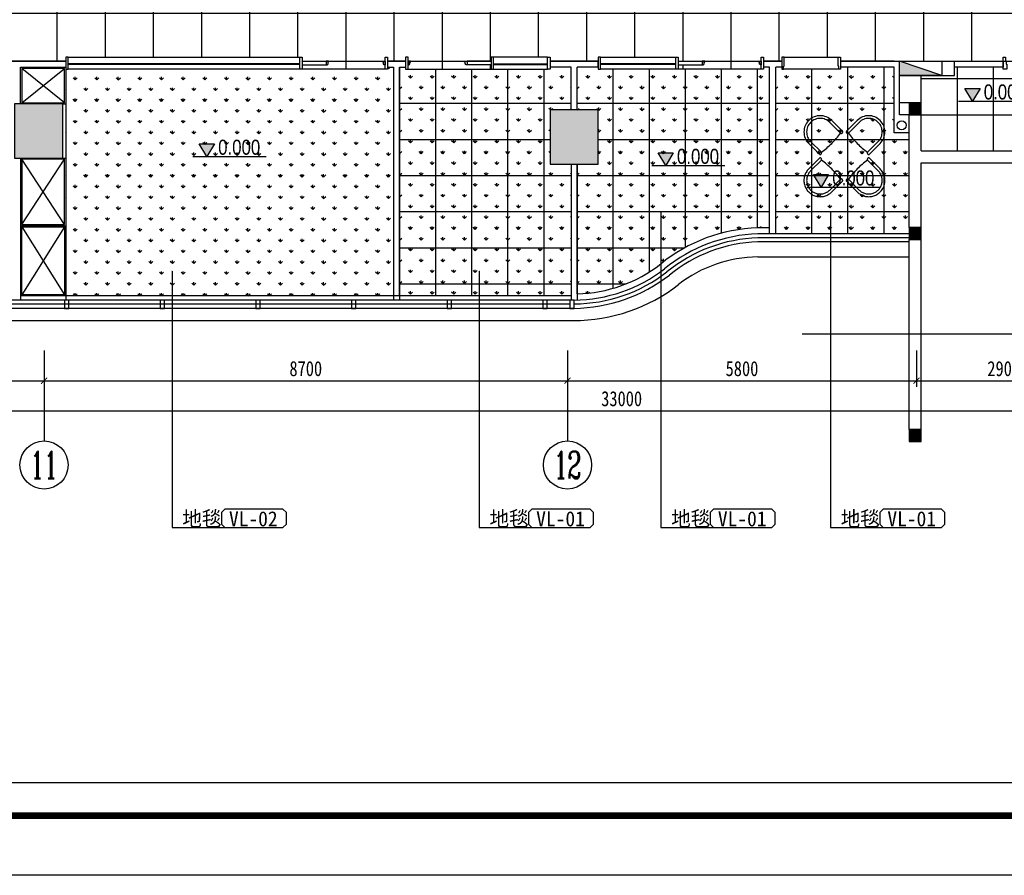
# Model space of a CAD drawing. Header units: millimetres. Extents: x -539149 to -534375, y 505028 to 505469.
# Tile 93 of 135: x -535432 to -535269, y 505039 to 505181. Entities that reach past the tile are written whole.
import ezdxf
from ezdxf.enums import TextEntityAlignment as Align

# ---------------------------------------------------------------- set-up
doc = ezdxf.new("R2010")
doc.units = ezdxf.units.MM
doc.header["$LTSCALE"] = 10
doc.linetypes.add('ACAD_ISO03W100', pattern=[30, 12, -18])
for name, color, linetype in [('-消火栓', 242, 'Continuous'), ('A-建筑-原墙体', 2, 'Continuous'), ('A-建筑-拆墙', 251, 'Continuous'), ('A-建筑-新增墙体', 3, 'Continuous'), ('A-建筑-柱子、剪力墙', 251, 'Continuous'), ('A-建筑-窗户', 4, 'Continuous'), ('A-建筑-轴号', 3, 'Continuous'), ('A2图框$0$E-图框', 100, 'Continuous'), ('AXIS_TEXT', 50, 'Continuous'), ('B-平面-到顶家具', 30, 'Continuous'), ('B-平面-到顶家具H', 30, 'Continuous'), ('B-平面-完成面造型线', 6, 'Continuous'), ('B-平面-家具L', 30, 'Continuous'), ('B-平面-尺寸', 8, 'Continuous'), ('B-平面-活动家具', 30, 'ACAD_ISO03W100'), ('B-平面-门洞线', 8, 'Continuous'), ('D-地面-材料铺设', 251, 'Continuous'), ('D-地面造型线', 31, 'Continuous'), ('E--图例', 3, 'Continuous'), ('E-填充', 251, 'Continuous'), ('E-文本', 7, 'Continuous'), ('F-文本', 61, 'Continuous')]:
    doc.layers.add(name, color=color, linetype=linetype)
doc.layers.add('A-批量打印图层', color=251, linetype='Continuous', plot=False)
doc.layers.add('A2图框$0$图框外线', color=1, linetype='Continuous', plot=False)
doc.styles.add('-宋体', font='txt', dxfattribs={"width": 0.8})
doc.styles.add('_TCH_AXIS', font='COMPLEX', dxfattribs={"bigfont": 'GBCBIG'})
doc.styles.add('ar', font='arial.ttf')
doc.styles.add('CCD_DIM', font='txt', dxfattribs={"width": 0.8})
doc.styles.add('COMPLEX', font='COMPLEX')
doc.styles.add('TXT', font='gbenor.shx', dxfattribs={"width": 0.7})
doc.dimstyles.new('1', dxfattribs={"dimscale": 0, "dimtxt": 2.5, "dimasz": 1.5, "dimexe": 1, "dimexo": 0, "dimgap": 0.3, "dimtad": 1, "dimdec": 0, "dimzin": 0, "dimdsep": 46, "dimtxsty": 'Standard', "dimblk": 'ARCHTICK', "dimcen": 0.09, "dimclrd": 8, "dimclre": 8, "dimclrt": 4, "dimadec": 0, "dimazin": 0, "dimtfac": 1, "dimtdec": 0, "dimtix": 1, "dimtofl": 0, "dimtmove": 2, "dimatfit": 3, "dimldrblk": 'DOTSMALL', "dimfxl": 5, "dimfxlon": 1, "dimtolj": 1, "dimtzin": 0, "dimarcsym": 0})
doc.dimstyles.new('1-1', dxfattribs={"dimscale": 0, "dimtxt": 2.5, "dimasz": 1, "dimexe": 1, "dimexo": 1, "dimgap": 0.75, "dimtad": 1, "dimdec": 0, "dimrnd": 0.005, "dimzin": 0, "dimdsep": 46, "dimtxsty": 'CCD_DIM', "dimblk": 'ARCHTICK', "dimcen": 0.13, "dimclrd": 44, "dimclre": 44, "dimclrt": 50, "dimadec": 0, "dimazin": 0, "dimtfac": 1, "dimtdec": 0, "dimtix": 1, "dimtmove": 2, "dimatfit": 3, "dimldrblk": 'HBA_Leader_Dot', "dimfxl": 5, "dimfxlon": 1, "dimtvp": 1, "dimtolj": 1, "dimtzin": 0, "dimarcsym": 0})

# ---------------------------------------------------------------- blocks, each defined once
blk = doc.blocks.new('$TwtSys$00000434')
for p, q in [((-0.5, 0.5), (-0.5, -0.5)), ((-0.5, -0.5), (0.5, 0.5)), ((0.5, 0.5), (-0.5, 0.5)), ((0.5, -0.5), (0.5, 0.5)), ((-0.5, -0.5), (0.5, -0.5))]:
    blk.add_line(p, q)
blk.add_solid([(0.5, -0.5), (0.5, 0.5), (-0.5, -0.5)])
blk = doc.blocks.new('_AXISO')
blk.add_circle((0, 0), 0.5)
at = {"layer": 'AXIS_TEXT', "style": 'COMPLEX', "width": 1.041667}
blk.add_attdef('A', text='', height=0.56, dxfattribs=at).set_placement((-0.25, -0.28), (0.25, -0.28), align=Align.FIT)
blk = doc.blocks.new('_ArchTick')
at = {"color": 0, "linetype": 'ByBlock', "const_width": 0.15}
blk.add_lwpolyline([(-0.5, -0.5), (0.5, 0.5)], dxfattribs=at)
blk = doc.blocks.new('HBA_Leader_Dot')
at = {"color": 0, "linetype": 'ByBlock'}
blk.add_line((-5, 0), (-10, 0), dxfattribs=at)
at = {"color": 0, "linetype": 'ByBlock', "const_width": 5}
blk.add_lwpolyline([(-2.5, 0, 1), (2.5, 0, 1)], format="xyb", close=True, dxfattribs=at)
blk = doc.blocks.new('_FZH')
at = {"layer": 'A-建筑-原墙体'}
blk.add_lwpolyline([(-0.5, -0.5), (0.5, -0.5), (0.5, 0.5), (-0.5, 0.5)], close=True, dxfattribs=at)
at = {"layer": 'A-建筑-柱子、剪力墙'}
blk.add_solid([(-0.5, -0.5), (0.5, -0.5), (-0.5, 0.5), (0.5, 0.5)], dxfattribs=at)
blk = doc.blocks.new('*E472')
at = {"layer": 'B-平面-到顶家具H'}
for p, q in [((1460, 130), (5310, 130)), ((5310, -70), (1460, -70))]:
    blk.add_line(p, q, dxfattribs=at)
at = {"layer": 'B-平面-完成面造型线'}
for p, q in [((1420, 60), (1020, 60)), ((1420, 0), (1020, 0))]:
    blk.add_line(p, q, dxfattribs=at)
at = {"layer": 'B-平面-完成面造型线', "color": 4}
for p, q in [((1460, 56), (5310, 56)), ((1460, 44), (5310, 44))]:
    blk.add_line(p, q, dxfattribs=at)
at = {"layer": 'B-平面-完成面造型线'}
for points in [[(0, 130), (40, 130), (40, -70), (0, -70)], [(1420, 130), (1460, 130), (1460, -70), (1420, -70)], [(5350, 130), (5310, 130), (5310, -70), (5350, -70)]]:
    blk.add_lwpolyline(points, close=True, dxfattribs=at)
for points in [[(80, 15), (80, 0), (40, 0), (40, 60), (60, 60), (60, 50), (70, 50), (70, 15), (80, 15)], [(980, 15), (980, 0), (1020, 0), (1020, 60), (1000, 60), (1000, 50), (990, 50), (990, 15), (980, 15)]]:
    blk.add_lwpolyline(points, dxfattribs=at)
at = {"layer": 'D-地面造型线'}
blk.add_line((40, 130), (1420, 130), dxfattribs=at)
blk = doc.blocks.new('*E473')
at = {"layer": 'B-平面-到顶家具H'}
for p, q in [((1460, 130), (2360, 130)), ((2360, -70), (1460, -70))]:
    blk.add_line(p, q, dxfattribs=at)
at = {"layer": 'B-平面-完成面造型线'}
for p, q in [((1420, 60), (1020, 60)), ((1420, 0), (1020, 0))]:
    blk.add_line(p, q, dxfattribs=at)
at = {"layer": 'B-平面-完成面造型线', "color": 4}
for p, q in [((1460, 56), (2360, 56)), ((1460, 44), (2360, 44))]:
    blk.add_line(p, q, dxfattribs=at)
at = {"layer": 'B-平面-完成面造型线'}
for points in [[(0, 130), (40, 130), (40, -70), (0, -70)], [(1420, 130), (1460, 130), (1460, -70), (1420, -70)], [(2400, 130), (2360, 130), (2360, -70), (2400, -70)]]:
    blk.add_lwpolyline(points, close=True, dxfattribs=at)
for points in [[(80, 15), (80, 0), (40, 0), (40, 60), (60, 60), (60, 50), (70, 50), (70, 15), (80, 15)], [(980, 15), (980, 0), (1020, 0), (1020, 60), (1000, 60), (1000, 50), (990, 50), (990, 15), (980, 15)]]:
    blk.add_lwpolyline(points, dxfattribs=at)
at = {"layer": 'D-地面造型线'}
blk.add_line((40, 130), (1420, 130), dxfattribs=at)
blk = doc.blocks.new('*E474')
at = {"layer": 'B-平面-到顶家具H'}
for p, q in [((1460, 130), (2710, 130)), ((2710, -70), (1460, -70))]:
    blk.add_line(p, q, dxfattribs=at)
at = {"layer": 'B-平面-完成面造型线'}
for p, q in [((1420, 60), (1020, 60)), ((1420, 0), (1020, 0))]:
    blk.add_line(p, q, dxfattribs=at)
at = {"layer": 'B-平面-完成面造型线', "color": 4}
for p, q in [((1460, 56), (2710, 56)), ((1460, 44), (2710, 44))]:
    blk.add_line(p, q, dxfattribs=at)
at = {"layer": 'B-平面-完成面造型线'}
for points in [[(0, 130), (40, 130), (40, -70), (0, -70)], [(1420, 130), (1460, 130), (1460, -70), (1420, -70)], [(2750, 130), (2710, 130), (2710, -70), (2750, -70)]]:
    blk.add_lwpolyline(points, close=True, dxfattribs=at)
for points in [[(80, 15), (80, 0), (40, 0), (40, 60), (60, 60), (60, 50), (70, 50), (70, 15), (80, 15)], [(980, 15), (980, 0), (1020, 0), (1020, 60), (1000, 60), (1000, 50), (990, 50), (990, 15), (980, 15)]]:
    blk.add_lwpolyline(points, dxfattribs=at)
at = {"layer": 'D-地面造型线'}
blk.add_line((40, 130), (1420, 130), dxfattribs=at)
blk = doc.blocks.new('*E478')
at = {"layer": 'B-平面-完成面造型线'}
for points in [[(-940, 80), (-940, -70), (-980, -70), (-980, 130), (-950, 130), (-950, 80), (-940, 80)], [(-40, 80), (-40, -70), (0, -70), (0, 130), (-30, 130), (-30, 80), (-40, 80)]]:
    blk.add_lwpolyline(points, dxfattribs=at)
at = {"layer": 'B-平面-门洞线', "color": 8}
for p, q in [((-950, 130), (-30, 130)), ((-40, -70), (-940, -70))]:
    blk.add_line(p, q, dxfattribs=at)
blk = doc.blocks.new('*U421')
at = {"layer": 'B-平面-活动家具'}
for p, q in [((-2.7, 2.52), (-2.7, 0)), ((-2.43, 2.7), (-2.52, 2.7)), ((-2.25, 0), (-2.25, 2.52)), ((2.25, 2.52), (2.25, 0)), ((2.52, 2.7), (2.43, 2.7)), ((2.7, 0), (2.7, 2.52))]:
    blk.add_line(p, q, dxfattribs=at)
for centre, radius, start, end in [((-2.52, 2.52), 0.18, 90, 180), ((-2.43, 2.52), 0.18, 0, 90), ((0, -11.4525), 14.1525, 80.852157, 99.147843), ((2.43, 2.52), 0.18, 90, 180), ((2.52, 2.52), 0.18, 0, 90), ((0, 0), 2.7, 180, 0), ((0, 0), 2.25, 180, 0)]:
    blk.add_arc(centre, radius, start, end, dxfattribs=at)
blk = doc.blocks.new('*U422')
at = {"color": 0, "linetype": 'ByBlock', "lineweight": -2}
for p, rotation in [((10305.565, 3220.545), 180), ((10299.865, 3214.845), 270), ((10311.265, 3214.845), 90)]:
    blk.add_blockref('*U421', p, dxfattribs=dict(at, rotation=rotation))
blk.add_blockref('*U421', (10305.565, 3209.145), dxfattribs=at)
blk = doc.blocks.new('A2图框')
at = {"layer": 'A2图框$0$E-图框', "color": 4, "const_width": 1.13}
blk.add_lwpolyline([(-363.4, 295.3), (209.38, 295.3), (209.38, -104.9), (-363.4, -104.9)], close=True, dxfattribs=at)
at = {"layer": 'A2图框$0$图框外线', "color": 1}
blk.add_lwpolyline([(-374.72, 305.2), (219.28, 305.2), (219.28, -114.8), (-374.72, -114.8)], close=True, dxfattribs=at)
blk.add_lwpolyline([(-374.72, 305.2), (219.28, 305.2), (219.28, -114.8), (-374.72, -114.8)], close=True, dxfattribs=at)
blk.add_lwpolyline([(-374.72, 305.2), (219.28, 305.2), (219.28, -114.8), (-374.72, -114.8)], close=True, dxfattribs=at)
blk = doc.blocks.new('_DOTSMALL')
at = {"color": 0, "linetype": 'ByBlock', "const_width": 0.5}
blk.add_lwpolyline([(-0.0625, 0, 1), (0.0625, 0, 1)], format="xyb", close=True, dxfattribs=at)
blk = doc.blocks.new('材料编号1')
at = {"layer": 'E--图例', "color": 3}
blk.add_lwpolyline([(8.72, -1.9), (8.72, -0.64), (8.35, -0.27), (1.89, -0.27), (1.52, -0.64), (1.52, -1.9), (1.89, -2.27), (8.35, -2.27)], close=True, dxfattribs=at)
at = {"layer": 'E-文本', "style": 'TXT', "width": 0.7}
blk.add_attdef('编号', (1.61, -2.3), '', height=2, dxfattribs=at)
blk = doc.blocks.new('Elevation')
at = {"layer": 'E--图例'}
blk.add_hatch(color=8, dxfattribs=at).paths.add_polyline_path([(4.17, 2.47), (2.7, 0), (1.23, 2.47)])
blk.add_line((0, 0), (14.2, 0), dxfattribs=at)
blk.add_lwpolyline([(4.17, 2.47), (2.7, 0), (1.23, 2.47)], close=True, dxfattribs=at)
at = {"layer": 'E-文本', "style": 'TXT', "width": 0.725091}
blk.add_attdef('ELEV', text='', height=2.5, dxfattribs=at).set_placement((4.89, 0.32), (14.26, 0.32), align=Align.FIT)

msp = doc.modelspace()

# ---------------------------------------------------------------- hatches: boundary and pattern name
at = {"layer": 'D-地面-材料铺设', "ltscale": 0.01}
h = msp.add_hatch(dxfattribs=at)
h.set_pattern_fill('_USER', color=256, scale=800, style=0, double=1, pattern_type=0)
h.set_pattern_definition([(0, (-535258.073, 505173.799), (0, 8), []), (90, (-535258.073, 505173.799), (-8, 5e-16), [])])
h.paths.add_polyline_path([(-535313.473, 505275.799), (-535313.473, 505277.799), (-535313.073, 505277.799), (-535313.073, 505277.099), (-535311.073, 505277.099), (-535311.073, 505277.799), (-535310.673, 505277.799), (-535290.673, 505277.799), (-535290.273, 505277.799), (-535290.273, 505277.099), (-535286.273, 505277.099), (-535285.873, 505277.099), (-535285.873, 505276.949), (-535285.973, 505276.949), (-535285.973, 505276.499), (-535286.273, 505276.499), (-535290.273, 505276.499), (-535290.273, 505275.799), (-535276.473, 505275.799), (-535276.473, 505276.499), (-535276.773, 505276.499), (-535276.773, 505276.949), (-535276.873, 505276.949), (-535276.873, 505277.099), (-535276.473, 505277.099), (-535276.473, 505277.799), (-535276.073, 505277.799), (-535276.073, 505277.099), (-535274.073, 505277.099), (-535274.073, 505188.699), (-535276.073, 505188.699), (-535276.073, 505187.999), (-535276.473, 505187.999), (-535276.473, 505188.699), (-535276.873, 505188.699), (-535276.873, 505188.849), (-535276.773, 505188.849), (-535276.773, 505189.299), (-535276.473, 505189.299), (-535276.473, 505189.999), (-535290.273, 505189.999), (-535290.273, 505189.299), (-535286.273, 505189.299), (-535285.973, 505189.299), (-535285.973, 505188.849), (-535285.873, 505188.849), (-535285.873, 505188.699), (-535286.273, 505188.699), (-535290.273, 505188.699), (-535290.273, 505187.999), (-535290.673, 505187.999), (-535296.223, 505187.999), (-535296.623, 505187.999), (-535296.623, 505188.699), (-535299.623, 505188.699), (-535299.623, 505187.999), (-535300.023, 505187.999), (-535300.023, 505188.699), (-535300.423, 505188.699), (-535300.423, 505188.849), (-535300.323, 505188.849), (-535300.323, 505189.299), (-535300.023, 505189.299), (-535300.023, 505189.999), (-535313.823, 505189.999), (-535313.823, 505189.299), (-535309.823, 505189.299), (-535309.523, 505189.299), (-535309.523, 505188.849), (-535309.423, 505188.849), (-535309.423, 505188.699), (-535309.823, 505188.699), (-535313.823, 505188.699), (-535313.823, 505187.999), (-535314.223, 505187.999), (-535324.723, 505187.999), (-535325.123, 505187.999), (-535325.123, 505188.699), (-535328.123, 505188.699), (-535328.123, 505187.999), (-535328.523, 505187.999), (-535328.523, 505188.699), (-535328.923, 505188.699), (-535328.923, 505188.849), (-535328.823, 505188.849), (-535328.823, 505189.299), (-535328.523, 505189.299), (-535328.523, 505189.999), (-535342.323, 505189.999), (-535342.323, 505189.299), (-535338.323, 505189.299), (-535338.023, 505189.299), (-535338.023, 505188.849), (-535337.923, 505188.849), (-535337.923, 505188.699), (-535338.323, 505188.699), (-535342.323, 505188.699), (-535342.323, 505187.999), (-535342.723, 505187.999), (-535353.223, 505187.999), (-535353.623, 505187.999), (-535353.623, 505188.699), (-535356.623, 505188.699), (-535356.623, 505187.999), (-535357.023, 505187.999), (-535357.023, 505188.699), (-535357.423, 505188.699), (-535357.423, 505188.849), (-535357.323, 505188.849), (-535357.323, 505189.299), (-535357.023, 505189.299), (-535357.023, 505189.999), (-535370.823, 505189.999), (-535370.823, 505189.299), (-535366.823, 505189.299), (-535366.523, 505189.299), (-535366.523, 505188.849), (-535366.423, 505188.849), (-535366.423, 505188.699), (-535366.823, 505188.699), (-535370.823, 505188.699), (-535370.823, 505187.999), (-535371.223, 505187.999), (-535381.723, 505187.999), (-535382.123, 505187.999), (-535382.123, 505188.699), (-535385.123, 505188.699), (-535385.123, 505187.999), (-535385.523, 505187.999), (-535396.023, 505187.999), (-535396.423, 505187.999), (-535396.423, 505188.699), (-535400.423, 505188.699), (-535400.823, 505188.699), (-535400.823, 505188.849), (-535400.723, 505188.849), (-535400.723, 505189.299), (-535400.423, 505189.299), (-535396.423, 505189.299), (-535396.423, 505189.999), (-535410.223, 505189.999), (-535410.223, 505189.299), (-535409.923, 505189.299), (-535409.923, 505188.849), (-535409.823, 505188.849), (-535409.823, 505188.699), (-535410.223, 505188.699), (-535410.223, 505187.999), (-535410.623, 505187.999), (-535410.623, 505188.699), (-535412.623, 505188.699), (-535412.623, 505192.699), (-535413.323, 505192.699), (-535413.323, 505193.099), (-535413.323, 505225.599), (-535413.323, 505225.999), (-535412.623, 505225.999), (-535412.623, 505230.498), (-535413.323, 505230.498), (-535413.323, 505230.898), (-535413.323, 505277.799), (-535397.123, 505277.799), (-535396.723, 505277.799), (-535396.723, 505275.799)], flags=16)
h.paths.add_polyline_path([(-535337.673, 505252.199), (-535337.673, 505243.199), (-535345.673, 505243.199), (-535345.673, 505252.199)], flags=0)
h.paths.add_polyline_path([(-535412.063, 505276.659), (-535412.063, 505276.539), (-535412.183, 505276.539), (-535412.183, 505276.659)], flags=0)
h.paths.add_polyline_path([(-535259.573, 505186.349), (-535259.573, 505219.449), (-535258.473, 505219.449), (-535258.573, 505219.149), (-535258.073, 505219.149), (-535258.073, 505277.099), (-535211.773, 505277.099), (-535211.773, 505279.999), (-535211.923, 505279.999), (-535211.923, 505290.199), (-535211.773, 505290.199), (-535211.773, 505292.099), (-535426.773, 505292.099), (-535426.773, 505270.699), (-535426.773, 505267.949), (-535426.373, 505267.949), (-535426.373, 505268.349), (-535424.773, 505268.349), (-535424.773, 505267.549), (-535427.273, 505267.549), (-535427.273, 505253.349), (-535424.773, 505253.349), (-535424.773, 505252.549), (-535426.373, 505252.549), (-535426.373, 505252.949), (-535426.773, 505252.949), (-535426.773, 505249.699), (-535424.773, 505249.699), (-535424.773, 505242.699), (-535426.773, 505242.699), (-535426.773, 505230.799), (-535426.773, 505230.399), (-535426.773, 505209.399), (-535426.773, 505202.399), (-535426.773, 505190.699), (-535426.773, 505188.699), (-535428.773, 505188.699), (-535428.773, 505188.699), (-535439.573, 505188.699), (-535439.573, 505187.999), (-535449.373, 505187.999), (-535449.373, 505188.699), (-535450.573, 505188.699), (-535450.573, 505173.799), (-535443.973, 505173.799), (-535443.973, 505174.499), (-535434.173, 505174.499), (-535434.173, 505173.799), (-535424.673, 505173.799), (-535424.673, 505174.499), (-535385.373, 505174.499), (-535385.373, 505173.799), (-535380.973, 505173.799), (-535380.973, 505173.649), (-535381.073, 505173.649), (-535381.073, 505173.199), (-535385.373, 505173.199), (-535385.373, 505172.499), (-535371.573, 505172.499), (-535371.573, 505173.199), (-535371.873, 505173.199), (-535371.873, 505173.649), (-535371.973, 505173.649), (-535371.973, 505173.799), (-535371.573, 505173.799), (-535371.573, 505174.499), (-535371.173, 505174.499), (-535371.173, 505173.799), (-535368.173, 505173.799), (-535368.173, 505174.499), (-535367.773, 505174.499), (-535367.773, 505173.799), (-535367.373, 505173.799), (-535367.373, 505173.649), (-535367.473, 505173.649), (-535367.473, 505173.199), (-535367.773, 505173.199), (-535367.773, 505172.499), (-535353.973, 505172.499), (-535353.973, 505173.199), (-535357.973, 505173.199), (-535358.273, 505173.199), (-535358.273, 505173.649), (-535358.373, 505173.649), (-535358.373, 505173.799), (-535353.973, 505173.799), (-535353.973, 505174.499), (-535344.173, 505174.499), (-535344.173, 505173.799), (-535336.173, 505173.799), (-535336.173, 505174.499), (-535322.873, 505174.499), (-535322.873, 505173.799), (-535318.473, 505173.799), (-535318.473, 505173.649), (-535318.573, 505173.649), (-535318.573, 505173.199), (-535322.873, 505173.199), (-535322.873, 505172.499), (-535309.073, 505172.499), (-535309.073, 505173.199), (-535309.373, 505173.199), (-535309.373, 505173.649), (-535309.473, 505173.649), (-535309.473, 505173.799), (-535309.073, 505173.799), (-535309.073, 505174.499), (-535308.673, 505174.499), (-535308.673, 505173.799), (-535305.673, 505173.799), (-535305.673, 505174.499), (-535295.873, 505174.499), (-535295.873, 505173.799), (-535286.073, 505173.799), (-535286.073, 505173.799), (-535279.073, 505173.799), (-535279.073, 505173.799), (-535267.273, 505173.799), (-535267.273, 505174.499), (-535259.073, 505174.499), (-535259.073, 505173.799), (-535258.073, 505173.799), (-535258.073, 505186.649), (-535258.673, 505186.649), (-535258.573, 505186.349)])
h = msp.add_hatch(dxfattribs=at)
h.set_pattern_fill('GRASS', color=256, scale=10, style=0, double=1)
h.set_pattern_definition([(90, (-535487.7732, 505134.7987), (-1.79605, 1.79605), [0.47625, -3.11585]), (45, (-535487.7732, 505134.7987), (-1.79605, 1.79605), [0.47625, -2.06375]), (135, (-535487.7732, 505134.7987), (-1.79605, -1.79605), [0.47625, -2.06375])])
h.paths.add_polyline_path([(-535370.173, 505172.799), (-535371.173, 505172.799), (-535371.173, 505172.499), (-535371.573, 505172.499), (-535385.373, 505172.499), (-535385.773, 505172.499), (-535424.273, 505172.499), (-535424.673, 505172.499), (-535424.673, 505134.799), (-535370.173, 505134.799)])
h = msp.add_hatch(dxfattribs=at)
h.set_pattern_fill('_USER', color=256, scale=600, style=0, double=1, pattern_type=0)
h.set_pattern_definition([(0, (-535369.173, 505172.7987), (0, 6), []), (90, (-535369.173, 505172.7987), (-6, 4e-16), [])])
h.paths.add_polyline_path([(-535340.673, 505156.699), (-535344.173, 505156.699), (-535344.173, 505165.699), (-535340.673, 505165.699), (-535340.673, 505172.799), (-535344.173, 505172.799), (-535344.173, 505172.499), (-535344.573, 505172.499), (-535353.573, 505172.499), (-535353.973, 505172.499), (-535367.773, 505172.499), (-535368.173, 505172.499), (-535368.173, 505172.799), (-535369.173, 505172.799), (-535369.173, 505134.799), (-535340.673, 505134.799)])
h = msp.add_hatch(dxfattribs=at)
h.set_pattern_fill('GRASS', color=256, scale=10, style=0, double=1)
h.set_pattern_definition([(90, (-535369.1732, 505172.7987), (-1.79605, 1.79605), [0.47625, -3.11585]), (45, (-535369.1732, 505172.7987), (-1.79605, 1.79605), [0.47625, -2.06375]), (135, (-535369.1732, 505172.7987), (-1.79605, -1.79605), [0.47625, -2.06375])])
h.paths.add_polyline_path([(-535340.673, 505156.699), (-535344.173, 505156.699), (-535344.173, 505165.699), (-535340.673, 505165.699), (-535340.673, 505172.799), (-535344.173, 505172.799), (-535344.173, 505172.499), (-535344.573, 505172.499), (-535353.573, 505172.499), (-535353.973, 505172.499), (-535367.773, 505172.499), (-535368.173, 505172.499), (-535368.173, 505172.799), (-535369.173, 505172.799), (-535369.173, 505134.799), (-535340.673, 505134.799)])
h = msp.add_hatch(dxfattribs=at)
h.set_pattern_fill('_USER', color=256, scale=600, style=0, double=1, pattern_type=0)
h.set_pattern_definition([(0, (-535339.673, 505172.7987), (0, 6), []), (90, (-535339.673, 505172.7987), (-6, 4e-16), [])])
h.paths.add_polyline_path([(-535307.673, 505172.799), (-535308.673, 505172.799), (-535308.673, 505172.499), (-535309.073, 505172.499), (-535322.873, 505172.499), (-535323.273, 505172.499), (-535335.773, 505172.499), (-535336.173, 505172.499), (-535336.173, 505172.799), (-535339.673, 505172.799), (-535339.673, 505165.699), (-535336.173, 505165.699), (-535336.173, 505156.699), (-535339.673, 505156.699), (-535339.673, 505135.136, 0.1598777), (-535325.77, 505140.092, -0.1649496), (-535309.633, 505146.099), (-535307.673, 505146.099)])
h = msp.add_hatch(dxfattribs=at)
h.set_pattern_fill('GRASS', color=256, scale=10, style=0, double=1)
h.set_pattern_definition([(90, (-535339.6732, 505172.7987), (-1.79605, 1.79605), [0.47625, -3.11585]), (45, (-535339.6732, 505172.7987), (-1.79605, 1.79605), [0.47625, -2.06375]), (135, (-535339.6732, 505172.7987), (-1.79605, -1.79605), [0.47625, -2.06375])])
h.paths.add_polyline_path([(-535307.673, 505172.799), (-535308.673, 505172.799), (-535308.673, 505172.499), (-535309.073, 505172.499), (-535322.873, 505172.499), (-535323.273, 505172.499), (-535335.773, 505172.499), (-535336.173, 505172.499), (-535336.173, 505172.799), (-535339.673, 505172.799), (-535339.673, 505165.699), (-535336.173, 505165.699), (-535336.173, 505156.699), (-535339.673, 505156.699), (-535339.673, 505135.136, 0.1598777), (-535325.77, 505140.092, -0.1649496), (-535309.633, 505146.099), (-535307.673, 505146.099)])
h = msp.add_hatch(dxfattribs=at)
h.set_pattern_fill('_USER', color=256, scale=600, style=0, double=1, pattern_type=0)
h.set_pattern_definition([(0, (-535306.673, 505172.7987), (0, 6), []), (90, (-535306.673, 505172.7987), (-6, 4e-16), [])])
h.paths.add_polyline_path([(-535284.473, 505161.899), (-535286.973, 505161.899), (-535286.973, 505172.799), (-535295.873, 505172.799), (-535295.873, 505172.499), (-535296.173, 505172.499), (-535305.373, 505172.499), (-535305.673, 505172.499), (-535305.673, 505172.799), (-535306.673, 505172.799), (-535306.673, 505145.099), (-535284.473, 505145.099), (-535284.473, 505146.168), (-535284.473, 505157.899)])
h = msp.add_hatch(dxfattribs=at)
h.set_pattern_fill('GRASS', color=256, scale=10, style=0, double=1)
h.set_pattern_definition([(90, (-535306.6732, 505172.7987), (-1.79605, 1.79605), [0.47625, -3.11585]), (45, (-535306.6732, 505172.7987), (-1.79605, 1.79605), [0.47625, -2.06375]), (135, (-535306.6732, 505172.7987), (-1.79605, -1.79605), [0.47625, -2.06375])])
h.paths.add_polyline_path([(-535284.473, 505161.899), (-535286.973, 505161.899), (-535286.973, 505172.799), (-535295.873, 505172.799), (-535295.873, 505172.499), (-535296.173, 505172.499), (-535305.373, 505172.499), (-535305.673, 505172.499), (-535305.673, 505172.799), (-535306.673, 505172.799), (-535306.673, 505145.099), (-535284.473, 505145.099), (-535284.473, 505146.168), (-535284.473, 505157.899)])
h = msp.add_hatch(dxfattribs=at)
h.set_pattern_fill('_USER', color=256, scale=600, style=0, double=1, pattern_type=0)
h.set_pattern_definition([(0, (-535282.473, 505158.8987), (0, 6), []), (90, (-535282.473, 505158.8987), (-6, 4e-16), [])])
h.paths.add_polyline_path([(-535258.073, 505172.798), (-535259.073, 505172.798), (-535259.073, 505172.499), (-535259.673, 505172.499), (-535266.673, 505172.499), (-535267.273, 505172.499), (-535267.273, 505172.798), (-535276.973, 505172.799), (-535276.973, 505171.399), (-535282.473, 505171.399), (-535282.473, 505166.899), (-535282.473, 505164.899), (-535282.473, 505158.899), (-535258.073, 505158.899)])
at = {"layer": 'E-填充', "ltscale": 0.01}
for points in [[(-535284.473, 505166.899), (-535284.473, 505164.899), (-535282.473, 505164.899), (-535282.473, 505166.899)], [(-535284.473, 505146.168), (-535284.473, 505144.168), (-535282.473, 505144.168), (-535282.473, 505146.168)], [(-535284.473, 505112.599), (-535284.473, 505110.599), (-535282.473, 505110.599), (-535282.473, 505112.599)]]:
    msp.add_hatch(color=256, dxfattribs=at).paths.add_polyline_path(points)

# ---------------------------------------------------------------- linework, layer by layer
at = {"color": 31, "ltscale": 0.01}
for p, q in [((-535309.618, 505141.269, 0.069), (-535284.473, 505141.269, 0.069)), ((-535467.073, 505130.699, 0.069), (-535340.273, 505130.699, 0.069))]:
    msp.add_line(p, q, dxfattribs=at)
at = {"color": 3}
msp.add_line((-535562.648, 505053.909), (-535043.86, 505053.909), dxfattribs=at)
at = {"color": 1, "ltscale": 0.01, "elevation": 0.069}
msp.add_lwpolyline([(-535126.751, 505128.431), (-535208.13, 505128.431), (-535211.206, 505124.063), (-535211.206, 505133.167), (-535213.845, 505128.431), (-535302.247, 505128.431)], dxfattribs=at)
at = {"color": 31, "ltscale": 0.01}
for centre, radius, start, end in [((-535309.504, 505119.7, 0.069), 21.569, 90.30192, 128.05571), ((-535340.273, 505159.199, 0.069), 28.5, 269.9995, 307.81409)]:
    msp.add_arc(centre, radius, start, end, dxfattribs=at)
at = {"layer": 'A-建筑-原墙体', "ltscale": 0.01}
for p, q in [((-535284.473, 505166.899, 0.069), (-535286.073, 505166.899, 0.069)), ((-535286.073, 505164.899, 0.069), (-535286.073, 505166.899, 0.069)), ((-535284.473, 505166.899, 0.069), (-535284.473, 505164.899, 0.069)), ((-535282.473, 505166.899, 0.069), (-535284.473, 505166.899, 0.069)), ((-535282.473, 505164.899, 0.069), (-535282.473, 505166.899, 0.069)), ((-535284.473, 505164.899, 0.069), (-535286.073, 505164.899, 0.069)), ((-535284.473, 505157.899, 0.069), (-535284.473, 505164.899, 0.069)), ((-535284.473, 505164.899, 0.069), (-535282.473, 505164.899, 0.069)), ((-535282.473, 505158.899, 0.069), (-535282.473, 505164.899, 0.069)), ((-535282.473, 505158.899, 0.069), (-535258.073, 505158.899, 0.069)), ((-535284.473, 505146.168, 0.069), (-535284.473, 505157.899, 0.069)), ((-535282.473, 505156.899, 0.069), (-535258.073, 505156.899, 0.069)), ((-535282.473, 505146.168, 0.069), (-535282.473, 505156.899, 0.069)), ((-535284.473, 505146.168, 0.069), (-535284.473, 505144.168, 0.069)), ((-535282.473, 505146.168, 0.069), (-535284.473, 505146.168, 0.069)), ((-535282.473, 505144.168, 0.069), (-535282.473, 505146.168, 0.069)), ((-535284.473, 505144.168, 0.069), (-535282.473, 505144.168, 0.069)), ((-535284.473, 505112.599, 0.069), (-535284.473, 505144.168, 0.069)), ((-535282.473, 505112.599, 0.069), (-535282.473, 505144.168, 0.069)), ((-535284.473, 505112.599, 0.069), (-535284.473, 505110.599, 0.069)), ((-535282.473, 505112.599, 0.069), (-535284.473, 505112.599, 0.069)), ((-535282.473, 505110.599, 0.069), (-535282.473, 505112.599, 0.069)), ((-535284.473, 505110.599, 0.069), (-535282.473, 505110.599, 0.069))]:
    msp.add_line(p, q, dxfattribs=at)
msp.add_circle((-535285.723, 505163.149, 0.069), 0.75, dxfattribs=at)
at = {"layer": 'A-建筑-新增墙体', "ltscale": 0.01}
for p, q in [((-535424.673, 505173.799, 0.069), (-535434.173, 505173.799, 0.069)), ((-535424.673, 505173.799, 0.069), (-535424.673, 505172.799, 0.069)), ((-535371.173, 505173.799, 0.069), (-535371.173, 505172.799, 0.069)), ((-535371.173, 505173.799, 0.069), (-535371.173, 505172.799, 0.069)), ((-535368.173, 505173.799, 0.069), (-535371.173, 505173.799, 0.069)), ((-535368.173, 505173.799, 0.069), (-535368.173, 505172.799, 0.069)), ((-535336.173, 505173.799, 0.069), (-535344.173, 505173.799, 0.069)), ((-535344.173, 505173.799, 0.069), (-535344.173, 505172.799, 0.069)), ((-535336.173, 505172.799, 0.069), (-535336.173, 505173.799, 0.069)), ((-535305.673, 505173.799, 0.069), (-535308.673, 505173.799, 0.069)), ((-535308.673, 505173.799, 0.069), (-535308.673, 505172.799, 0.069)), ((-535308.673, 505173.799, 0.069), (-535308.673, 505172.799, 0.069)), ((-535305.673, 505173.799, 0.069), (-535305.673, 505172.799, 0.069)), ((-535305.673, 505173.799, 0.069), (-535305.673, 505172.799, 0.069)), ((-535286.973, 505173.799, 0.069), (-535295.873, 505173.799, 0.069)), ((-535295.873, 505173.799, 0.069), (-535295.873, 505172.799, 0.069)), ((-535286.973, 505173.799, 0.069), (-535268.873, 505173.799, 0.069)), ((-535286.073, 505166.899, 0.069), (-535286.073, 505173.799, 0.069)), ((-535276.973, 505171.399, 0.069), (-535276.973, 505173.799, 0.069)), ((-535268.873, 505173.799, 0.069), (-535268.873, 505172.799, 0.069)), ((-535432.173, 505172.799, 0.069), (-535424.673, 505172.799, 0.069)), ((-535432.173, 505166.699, 0.069), (-535432.173, 505172.799, 0.069)), ((-535371.173, 505172.799, 0.069), (-535370.173, 505172.799, 0.069)), ((-535370.173, 505172.799, 0.069), (-535370.173, 505134.129, 0.069)), ((-535369.173, 505172.799, 0.069), (-535369.173, 505134.129, 0.069)), ((-535369.173, 505172.799, 0.069), (-535368.173, 505172.799, 0.069)), ((-535369.173, 505172.799, 0.069), (-535368.173, 505172.799, 0.069)), ((-535340.673, 505172.799, 0.069), (-535344.173, 505172.799, 0.069)), ((-535340.673, 505165.699, 0.069), (-535340.673, 505172.799, 0.069)), ((-535336.173, 505172.799, 0.069), (-535339.673, 505172.799, 0.069)), ((-535339.673, 505165.699, 0.069), (-535339.673, 505172.799, 0.069)), ((-535307.673, 505172.799, 0.069), (-535308.673, 505172.799, 0.069)), ((-535307.673, 505145.099, 0.069), (-535307.673, 505172.799, 0.069)), ((-535305.673, 505172.799, 0.069), (-535306.673, 505172.799, 0.069)), ((-535306.673, 505145.099, 0.069), (-535306.673, 505172.799, 0.069)), ((-535286.973, 505172.799, 0.069), (-535295.873, 505172.799, 0.069)), ((-535286.973, 505161.899, 0.069), (-535286.973, 505172.799, 0.069)), ((-535286.073, 505171.399, 0.069), (-535276.973, 505171.399, 0.069)), ((-535282.473, 505166.899, 0.069), (-535282.473, 505171.399, 0.069)), ((-535268.873, 505172.798, 0.069), (-535276.973, 505172.799, 0.069)), ((-535284.473, 505161.899, 0.069), (-535286.973, 505161.899, 0.069)), ((-535432.173, 505157.699, 0.069), (-535432.173, 505134.129, 0.069)), ((-535340.673, 505156.699, 0.069), (-535340.673, 505134.11, 0.069)), ((-535339.673, 505156.699, 0.069), (-535339.673, 505134.118, 0.069))]:
    msp.add_line(p, q, dxfattribs=at)
at = {"layer": 'A-建筑-窗户', "ltscale": 0.01}
for p, q in [((-535284.473, 505145.099, 0.069), (-535309.618, 505145.099, 0.069)), ((-535284.473, 505144.439, 0.069), (-535309.618, 505144.439, 0.069)), ((-535284.473, 505143.769, 0.069), (-535309.618, 505143.769, 0.069)), ((-535340.273, 505134.109, 0.069), (-535467.073, 505134.109, 0.069)), ((-535340.873, 505133.449, 0.069), (-535467.073, 505133.449, 0.069)), ((-535340.273, 505132.709, 0.069), (-535467.073, 505132.709, 0.069))]:
    msp.add_line(p, q, dxfattribs=at)
at = {"layer": 'A-建筑-窗户', "ltscale": 0.01, "elevation": 0.069}
for points in [[(-535424.873, 505132.709), (-535424.173, 505132.709), (-535424.173, 505134.109), (-535424.873, 505134.109)], [(-535408.973, 505132.709), (-535408.273, 505132.709), (-535408.273, 505134.109), (-535408.973, 505134.109)], [(-535393.073, 505132.709), (-535392.373, 505132.709), (-535392.373, 505134.109), (-535393.073, 505134.109)], [(-535377.173, 505132.709), (-535376.473, 505132.709), (-535376.473, 505134.109), (-535377.173, 505134.109)], [(-535361.273, 505132.709), (-535360.573, 505132.709), (-535360.573, 505134.109), (-535361.273, 505134.109)], [(-535345.373, 505132.709), (-535344.673, 505132.709), (-535344.673, 505134.109), (-535345.373, 505134.109)], [(-535340.873, 505132.709), (-535340.173, 505132.709), (-535340.173, 505134.109), (-535340.873, 505134.109)]]:
    msp.add_lwpolyline(points, close=True, dxfattribs=at)
at = {"layer": 'A-建筑-窗户', "ltscale": 0.01}
for centre, radius, start, end in [((-535308.846, 505119.303, 0.069), 25.807, 91.71435, 129.17424), ((-535308.846, 505119.303, 0.069), 25.148, 91.75994, 129.21007), ((-535308.845, 505119.302, 0.069), 24.479, 91.80877, 129.24843), ((-535340.368, 505158.975, 0.069), 24.868, 270.44811, 307.7368), ((-535340.273, 505158.799, 0.069), 25.33, 270.2262, 307.81449), ((-535340.6, 505159.404, 0.069), 26.678, 270.91608, 307.57201)]:
    msp.add_arc(centre, radius, start, end, dxfattribs=at)
at = {"layer": 'A-建筑-轴号', "ltscale": 0.01}
for p, q in [((-535428.273, 505125.699, 0.069), (-535428.273, 505110.699, 0.069)), ((-535341.273, 505125.699, 0.069), (-535341.273, 505110.699, 0.069))]:
    msp.add_line(p, q, dxfattribs=at)
at = {"layer": 'A-批量打印图层'}
msp.add_lwpolyline([(-535573.961, 505458.51), (-534979.961, 505458.51), (-534979.961, 505038.51), (-535573.961, 505038.51)], close=True, dxfattribs=at)
at = {"layer": 'B-平面-到顶家具', "color": 8, "ltscale": 0.01}
for p, q in [((-535431.973, 505166.899, 0.069), (-535424.873, 505172.599, 0.069)), ((-535424.873, 505166.899, 0.069), (-535431.973, 505172.599, 0.069)), ((-535425.173, 505166.699, 0.069), (-535424.673, 505166.699, 0.069)), ((-535431.973, 505146.649, 0.069), (-535424.873, 505157.499, 0.069)), ((-535424.873, 505146.649, 0.069), (-535431.973, 505157.499, 0.069)), ((-535425.173, 505157.699, 0.069), (-535424.673, 505157.699, 0.069)), ((-535432.173, 505146.449, 0.069), (-535424.673, 505146.449, 0.069)), ((-535431.973, 505146.249, 0.069), (-535424.873, 505134.999, 0.069)), ((-535424.873, 505146.249, 0.069), (-535431.973, 505134.999, 0.069))]:
    msp.add_line(p, q, dxfattribs=at)
at = {"layer": 'B-平面-到顶家具', "ltscale": 0.01}
msp.add_line((-535424.673, 505172.499, 0.069), (-535424.673, 505134.129, 0.069), dxfattribs=at)
at = {"layer": 'B-平面-到顶家具', "color": 8, "ltscale": 0.01, "elevation": 0.069}
for points in [[(-535424.873, 505172.599), (-535431.973, 505172.599), (-535431.973, 505166.899), (-535425.173, 505166.899), (-535424.873, 505166.899)], [(-535424.873, 505157.499), (-535431.973, 505157.499), (-535431.973, 505146.649), (-535425.173, 505146.649), (-535424.873, 505146.649)], [(-535424.873, 505134.999), (-535431.973, 505134.999), (-535431.973, 505146.249), (-535425.173, 505146.249), (-535424.873, 505146.249)]]:
    msp.add_lwpolyline(points, close=True, dxfattribs=at)
at = {"layer": 'B-平面-完成面造型线', "ltscale": 0.01, "elevation": 0.069}
msp.add_lwpolyline([(-535268.473, 505173.799), (-535268.373, 505173.799), (-535268.373, 505173.299), (-535268.273, 505173.299), (-535268.273, 505172.499), (-535268.873, 505172.499), (-535268.873, 505174.499), (-535268.473, 505174.499), (-535268.473, 505173.799)], dxfattribs=at)
at = {"layer": 'B-平面-家具L', "ltscale": 0.01}
for p, q in [((-535307.673, 505146.099, 0.069), (-535309.618, 505146.099, 0.069)), ((-535340.673, 505134.799, 0.069), (-535432.173, 505134.799, 0.069))]:
    msp.add_line(p, q, dxfattribs=at)
for centre, radius, start, end in [((-535308.846, 505119.303, 0.069), 26.807, 91.71435, 129.17424), ((-535340.273, 505158.799, 0.069), 23.67, 271.45256, 307.81449)]:
    msp.add_arc(centre, radius, start, end, dxfattribs=at)

# ---------------------------------------------------------------- block references
at = {"layer": '-消火栓', "ltscale": 0.01, "xscale": -7.000000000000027, "yscale": 2.4, "zscale": 7, "rotation": 5.008449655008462e-06}
msp.add_blockref('$TwtSys$00000434', (-535282.573, 505172.599, 0.069), dxfattribs=at)
at = {"ltscale": 0.01, "yscale": 0.01, "zscale": 0.01, "rotation": 180}
for name, p, xscale in [('*E472', (-535371.173, 505173.799, 0.069), 0.01), ('*E473', (-535368.173, 505173.799, 0.069), -0.01), ('*E474', (-535308.673, 505173.799, 0.069), 0.01), ('*E478', (-535305.673, 505173.799, 0.069), 0.01)]:
    msp.add_blockref(name, p, dxfattribs=dict(at, xscale=xscale))
at = {"ltscale": 0.01, "rotation": 45}
msp.add_blockref('*U422', (-540309.139, 495597.641, 0.069), dxfattribs=at)
at = {"layer": 'A-建筑-原墙体', "ltscale": 0.01}
for p, xscale, yscale, zscale in [((-535429.173, 505162.199, 0.069), 8.000000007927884, 8.99999999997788, 8.99999999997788), ((-535340.173, 505161.199, 0.069), 8.000000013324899, 9.000076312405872, 9.000076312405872)]:
    msp.add_blockref('_FZH', p, dxfattribs=dict(at, xscale=xscale, yscale=yscale, zscale=zscale))
at = {"layer": 'A-建筑-窗户', "ltscale": 0.5}
msp.add_blockref('A2图框', (-535199.245, 505153.313), dxfattribs=at)
at = {"layer": 'A-建筑-轴号', "ltscale": 0.01}
ref = msp.add_blockref('_AXISO', (-535428.273, 505106.699, 0.069), dxfattribs=dict(at, xscale=8, yscale=8, zscale=8))
ref.add_attrib('A', '11', dxfattribs={"layer": 'AXIS_TEXT', "height": 4.5255, "style": '_TCH_AXIS', "width": 0.875}).set_placement((-535430.536, 505104.436, 0.069), (-535426.01, 505104.436, 0.069), align=Align.FIT)
ref = msp.add_blockref('_AXISO', (-535341.273, 505106.699, 0.069), dxfattribs=dict(at, xscale=8, yscale=8, zscale=8))
ref.add_attrib('A', '12', dxfattribs={"layer": 'AXIS_TEXT', "height": 4.5255, "style": '_TCH_AXIS', "width": 0.724138}).set_placement((-535343.536, 505104.436, 0.069), (-535339.01, 505104.436, 0.069), align=Align.FIT)
at = {"layer": 'E-文本'}
ref = msp.add_blockref('Elevation', (-535276.282, 505167.168, 0), dxfattribs=dict(at, xscale=0.8571428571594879, yscale=0.8571428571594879, zscale=0.8571428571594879))
ref.add_attrib('ELEV', '0.000', (-535272.089, 505167.445), dxfattribs={"layer": '0', "height": 2.5, "style": 'ar', "width": 0.8})
ref = msp.add_blockref('Elevation', (-535403.528, 505157.978, 0), dxfattribs=dict(at, xscale=0.8571428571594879, yscale=0.8571428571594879, zscale=0.8571428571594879))
ref.add_attrib('ELEV', '0.000', (-535399.335, 505158.255), dxfattribs={"layer": '0', "height": 2.5, "style": 'ar', "width": 0.8})
ref = msp.add_blockref('Elevation', (-535327.27, 505156.465, 0), dxfattribs=dict(at, xscale=0.8571428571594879, yscale=0.8571428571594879, zscale=0.8571428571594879))
ref.add_attrib('ELEV', '0.000', (-535323.077, 505156.742), dxfattribs={"layer": '0', "height": 2.5, "style": 'ar', "width": 0.8})
ref = msp.add_blockref('Elevation', (-535301.454, 505152.873, 0), dxfattribs=dict(at, xscale=0.8571428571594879, yscale=0.8571428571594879, zscale=0.8571428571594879))
ref.add_attrib('ELEV', '0.000', (-535297.262, 505153.15), dxfattribs={"layer": '0', "height": 2.5, "style": 'ar', "width": 0.8})
at = {"layer": 'F-文本', "color": 43}
ref = msp.add_blockref('材料编号1', (-535385.725, 505095.926), dxfattribs=dict(at, xscale=1.5, yscale=1.5, zscale=1.5, rotation=180))
ref.add_attrib('编号', 'VL-02', (-535397.541, 505096.504), dxfattribs={"color": 7, "height": 2.5, "style": '-宋体', "width": 0.951562})
ref = msp.add_blockref('材料编号1', (-535334.662, 505095.926), dxfattribs=dict(at, xscale=1.5, yscale=1.5, zscale=1.5, rotation=180))
ref.add_attrib('编号', 'VL-01', (-535346.478, 505096.504), dxfattribs={"color": 7, "height": 2.5, "style": '-宋体', "width": 0.951562})
ref = msp.add_blockref('材料编号1', (-535304.467, 505095.926), dxfattribs=dict(at, xscale=1.5, yscale=1.5, zscale=1.5, rotation=180))
ref.add_attrib('编号', 'VL-01', (-535316.283, 505096.504), dxfattribs={"color": 7, "height": 2.5, "style": '-宋体', "width": 0.951562})
ref = msp.add_blockref('材料编号1', (-535276.293, 505095.926), dxfattribs=dict(at, xscale=1.5, yscale=1.5, zscale=1.5, rotation=180))
ref.add_attrib('编号', 'VL-01', (-535288.109, 505096.504), dxfattribs={"color": 7, "height": 2.5, "style": '-宋体', "width": 0.951562})

# ---------------------------------------------------------------- texts
at = {"layer": 'E-文本', "char_height": 2.5, "width": 67.27354, "attachment_point": 9, "style": '-宋体'}
for insert in [(-535398.797, 505096.327), (-535347.735, 505096.327), (-535317.54, 505096.327), (-535289.366, 505096.327)]:
    msp.add_mtext('{\\W1;地毯}', dxfattribs=dict(at, insert=insert))

# ---------------------------------------------------------------- dimensions: what is measured, and where the dimension line sits
at = {"layer": 'B-平面-尺寸', "ltscale": 0.01}
for p1, p2, distance in [((-535497.273, 505130.699, 0.069), (-535167.273, 505130.699, 0.069), -15), ((-535491.273, 505130.699, 0.069), (-535428.273, 505130.699, 0.069), -10), ((-535428.273, 505130.699, 0.069), (-535341.273, 505130.699, 0.069), -10), ((-535341.273, 505130.699, 0.069), (-535283.273, 505130.699, 0.069), -10), ((-535283.273, 505130.699, 0.069), (-535254.273, 505130.699, 0.069), -10)]:
    msp.add_aligned_dim(p1=p1, p2=p2, distance=distance, dimstyle='1-1', override={"dimscale": 1, "dimlfac": 100}, dxfattribs=at).render()

# ---------------------------------------------------------------- leaders
at = {"layer": 'A-建筑-拆墙'}
for points in [[(-535325.743, 505148.732), (-535325.743, 505096.327), (-535316.986, 505096.327)], [(-535297.569, 505148.732), (-535297.569, 505096.327), (-535288.812, 505096.327)], [(-535407, 505138.922), (-535407, 505096.327), (-535398.243, 505096.327)], [(-535355.938, 505138.922), (-535355.938, 505096.327), (-535347.181, 505096.327)]]:
    msp.add_leader(points, dimstyle='1', override={"dimscale": 0.117162, "dimasz": 2, "dimtad": 0}, dxfattribs=at)

doc.saveas('drawing.dxf')
